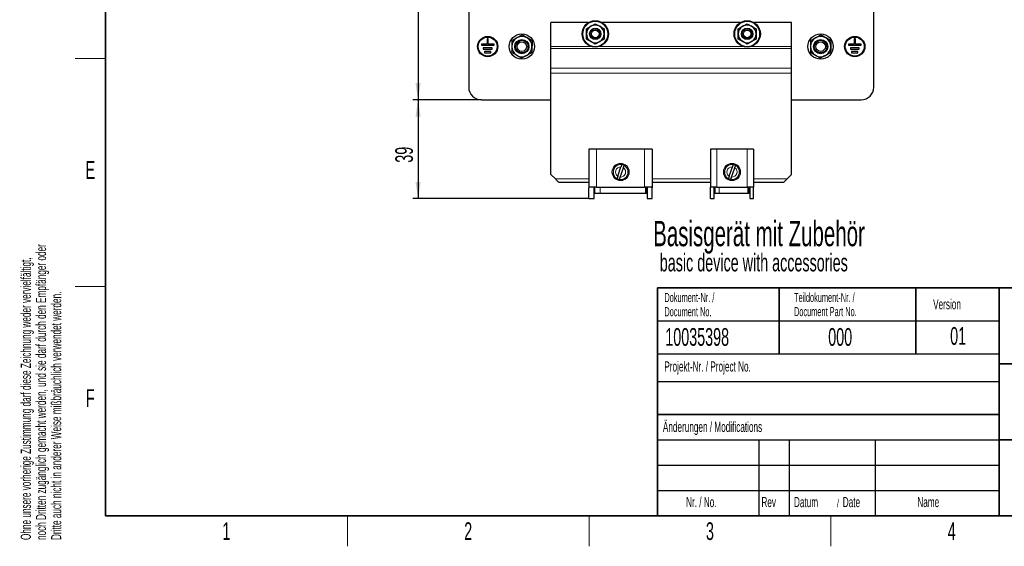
# Paper-space layout 'Blatt3' of a CAD drawing. Header units: millimetres. Extents: x 5 to 418, y 2 to 292.
# Tile 1 of 36: x 9 to 203, y 6 to 110. Entities that reach past the tile are written whole.
import ezdxf

# ---------------------------------------------------------------- set-up
doc = ezdxf.new("R2010")
doc.units = ezdxf.units.MM
doc.layers.add('SLD-0', color=7, linetype='Continuous')
doc.styles.add('SLDTEXTSTYLE0', font='TXT', dxfattribs={"width": 0.605})
doc.dimstyles.new('SLDDIMSTYLE0', dxfattribs={"dimtxt": 3.5, "dimasz": 3.302, "dimexe": 0, "dimexo": 0.0625, "dimgap": 0.875, "dimtad": 1, "dimlfac": 2, "dimrnd": 1e-09, "dimzin": 12, "dimdsep": 46, "dimtxsty": 'SLDTEXTSTYLE0', "dimsah": 1, "dimcen": 0.09, "dimadec": 0, "dimazin": 3, "dimtfac": 1, "dimtofl": 0, "dimtmove": 0, "dimatfit": 3, "dimfxl": 1, "dimfrac": 2, "dimtolj": 1, "dimtzin": 12, "dimarcsym": 0})

# ---------------------------------------------------------------- blocks, each defined once
blk = doc.blocks.new('SW_NOTE_0_36')
at = {"layer": 'SLD-0', "color": 0, "attachment_point": 1, "style": 'SLDTEXTSTYLE0'}
for s, insert, char_height in [('Basisgerät mit Zubehör', (0, 6.45), 5), ('basic device with accessories', (1.31, -0.02), 3.5)]:
    blk.add_mtext(s, dxfattribs=dict(at, insert=insert, char_height=char_height))
blk = doc.blocks.new('SW_NOTE_0_38')
at = {"layer": 'SLD-0', "color": 0, "char_height": 2, "attachment_point": 1, "rotation": 90, "style": 'SLDTEXTSTYLE0'}
for s, insert in [('noch Dritten zugänglich gemacht werden, und sie darf durch den Empfänger oder', (0.42, 0)), ('Ohne unsere vorherige Zustimmung darf diese Zeichnung weder vervielfältigt,', (-2.58, 0)), ('Dritte auch nicht in anderer Weise mißbräuchlich verwendet werden.', (3.42, 0))]:
    blk.add_mtext(s, dxfattribs=dict(at, insert=insert))
blk = doc.blocks.new('SW_NOTE_0_39')
at = {"layer": 'SLD-0', "color": 0, "attachment_point": 1, "style": 'SLDTEXTSTYLE0'}
for s, insert, char_height in [('Datum', (0, 2.58), 2), ('/', (8.48, 2.08), 1.5), ('Date', (9.64, 2.58), 2)]:
    blk.add_mtext(s, dxfattribs=dict(at, insert=insert, char_height=char_height))
blk = doc.blocks.new('SW_NOTE_0_41')
at = {"layer": 'SLD-0', "color": 0, "char_height": 1.8, "attachment_point": 1, "style": 'SLDTEXTSTYLE0'}
for s, insert in [('Teildokument-Nr. /', (0, 2.32)), ('Document Part No.', (0, -0.48))]:
    blk.add_mtext(s, dxfattribs=dict(at, insert=insert))
blk = doc.blocks.new('SW_NOTE_0_42')
at = {"layer": 'SLD-0', "color": 0, "char_height": 1.8, "attachment_point": 1, "style": 'SLDTEXTSTYLE0'}
for s, insert in [('Dokument-Nr. /', (0, 2.32)), ('Document No.', (0, -0.48))]:
    blk.add_mtext(s, dxfattribs=dict(at, insert=insert))
blk = doc.blocks.new('_D_8')
at = {"layer": 'SLD-0'}
for p, q in [((100.2, 254.1), (86.7, 254.1)), ((87.7, 254.1), (87.7, 94.1)), ((100.2, 94.1), (86.7, 94.1))]:
    blk.add_line(p, q, dxfattribs=at)
for points in [[(87.7, 254.1), (87.2, 250.8), (88.21, 250.8)], [(87.7, 94.1), (88.21, 97.4), (87.2, 97.4)]]:
    blk.add_solid(points, dxfattribs=at)
at = {"layer": 'SLD-0', "insert": (83.19, 170.09), "char_height": 3.5, "attachment_point": 1, "rotation": 90, "style": 'SLDTEXTSTYLE0'}
blk.add_mtext('320', dxfattribs=at)
blk = doc.blocks.new('_D_9')
at = {"layer": 'SLD-0'}
for p, q in [((100.2, 94.1), (86.7, 94.1)), ((87.7, 94.1), (87.7, 74.6)), ((121.45, 74.6), (86.7, 74.6))]:
    blk.add_line(p, q, dxfattribs=at)
for points in [[(87.7, 94.1), (87.2, 90.8), (88.21, 90.8)], [(87.7, 74.6), (88.21, 77.9), (87.2, 77.9)]]:
    blk.add_solid(points, dxfattribs=at)
at = {"layer": 'SLD-0', "insert": (83.19, 81.68), "char_height": 3.5, "attachment_point": 1, "rotation": 90, "style": 'SLDTEXTSTYLE0'}
blk.add_mtext('39', dxfattribs=at)

psp = doc.layouts.new('Blatt3')

# ---------------------------------------------------------------- linework, layer by layer
at = {"color": 7, "linetype": 'Continuous', "lineweight": 25}
for p, q in [((97.704, 251.5997), (97.704, 96.5997)), ((177.704, 96.5997), (177.704, 251.5997)), ((113.954, 104.6384), (113.954, 109.3497)), ((121.3962, 109.3497), (113.954, 109.3497)), ((122.704, 109.1204), (123.579, 108.6153)), ((151.3962, 109.3497), (124.0119, 109.3497)), ((152.704, 109.1204), (153.579, 108.6153)), ((161.454, 109.3497), (154.0119, 109.3497)), ((161.454, 104.6384), (161.454, 109.3497)), ((120.954, 108.1101), (121.829, 108.6153)), ((150.954, 108.1101), (151.829, 108.6153)), ((101.329, 105.0997), (100.204, 105.0997)), ((100.204, 105.0997), (100.204, 104.8497)), ((101.579, 106.0997), (101.329, 106.0997)), ((101.329, 106.0997), (101.329, 105.0997)), ((101.579, 105.0997), (101.579, 106.0997)), ((102.704, 105.0997), (101.579, 105.0997)), ((102.704, 104.8497), (102.704, 105.0997)), ((110.2199, 105.7265), (109.228, 106.3177)), ((122.704, 105.079), (121.829, 105.5842)), ((124.454, 106.0894), (123.579, 105.5842)), ((152.704, 105.079), (151.829, 105.5842)), ((154.454, 106.0894), (153.579, 105.5842)), ((169.2199, 105.7265), (168.228, 106.3177)), ((173.829, 105.0997), (172.704, 105.0997)), ((172.704, 105.0997), (172.704, 104.8497)), ((174.079, 106.0997), (173.829, 106.0997)), ((173.829, 106.0997), (173.829, 105.0997)), ((174.079, 105.0997), (174.079, 106.0997)), ((175.204, 105.0997), (174.079, 105.0997)), ((175.204, 104.8497), (175.204, 105.0997)), ((100.204, 104.8497), (102.704, 104.8497)), ((102.329, 104.3497), (100.579, 104.3497)), ((100.579, 104.3497), (100.579, 104.0997)), ((100.579, 104.0997), (102.329, 104.0997)), ((102.079, 103.5997), (100.829, 103.5997)), ((100.829, 103.5997), (100.829, 103.3497)), ((100.829, 103.3497), (102.079, 103.3497)), ((102.079, 103.3497), (102.079, 103.5997)), ((102.329, 104.0997), (102.329, 104.3497)), ((106.1882, 103.4729), (107.18, 102.8817)), ((113.954, 104.2054), (113.954, 104.6384)), ((113.954, 100.3371), (113.954, 104.2054)), ((161.454, 104.2054), (161.454, 104.6384)), ((161.454, 100.3371), (161.454, 104.2054)), ((165.1882, 103.4729), (166.18, 102.8817)), ((172.704, 104.8497), (175.204, 104.8497)), ((174.829, 104.3497), (173.079, 104.3497)), ((173.079, 104.3497), (173.079, 104.0997)), ((173.079, 104.0997), (174.829, 104.0997)), ((174.579, 103.5997), (173.329, 103.5997)), ((173.329, 103.5997), (173.329, 103.3497)), ((173.329, 103.3497), (174.579, 103.3497)), ((174.579, 103.3497), (174.579, 103.5997)), ((174.829, 104.0997), (174.829, 104.3497)), ((113.954, 99.3845), (113.954, 100.3371)), ((113.954, 79.3497), (113.954, 99.3845)), ((161.454, 99.3845), (161.454, 100.3371)), ((161.454, 79.3497), (161.454, 99.3845)), ((100.204, 94.0997), (113.954, 94.0997)), ((161.454, 94.0997), (175.204, 94.0997)), ((121.454, 84.3497), (121.454, 76.7054)), ((122.954, 84.3497), (121.454, 84.3497)), ((132.454, 84.3497), (122.954, 84.3497)), ((133.954, 84.3497), (132.454, 84.3497)), ((133.954, 84.3497), (133.954, 76.7054)), ((145.454, 84.3497), (145.454, 76.8497)), ((146.704, 84.3497), (145.454, 84.3497)), ((152.704, 84.3497), (146.704, 84.3497)), ((153.954, 84.3497), (152.704, 84.3497)), ((153.954, 84.3497), (153.954, 76.8497)), ((127.1549, 79.014), (127.7799, 80.8468)), ((127.6282, 78.8526), (128.2531, 80.6855)), ((149.1549, 79.014), (149.7799, 80.8468)), ((149.6282, 78.8526), (150.2531, 80.6855)), ((114.829, 78.4747), (113.954, 79.3497)), ((115.454, 77.8497), (121.454, 77.8497)), ((133.954, 77.8497), (145.454, 77.8497)), ((153.954, 77.8497), (159.954, 77.8497)), ((160.579, 78.4747), (159.954, 77.8497)), ((161.454, 79.3497), (160.579, 78.4747)), ((121.454, 74.5997), (121.454, 76.7054)), ((122.954, 76.8497), (121.475, 76.8497)), ((122.454, 74.5997), (122.454, 76.7054)), ((122.554, 76.8497), (122.554, 75.5997)), ((122.954, 76.8497), (132.454, 76.8497)), ((133.933, 76.8497), (132.454, 76.8497)), ((132.604, 76.8497), (132.604, 75.5997)), ((132.854, 76.8497), (132.854, 75.5997)), ((132.954, 76.7054), (132.954, 74.5997)), ((133.954, 74.5997), (133.954, 76.7054)), ((146.704, 76.8497), (145.454, 76.8497)), ((145.454, 74.5997), (145.454, 76.8497)), ((146.204, 74.5997), (146.204, 76.8497)), ((146.304, 76.8497), (146.304, 75.5997)), ((146.704, 76.8497), (152.704, 76.8497)), ((153.954, 76.8497), (152.704, 76.8497)), ((152.854, 76.8497), (152.854, 75.5997)), ((153.104, 76.8497), (153.104, 75.5997)), ((153.204, 76.8497), (153.204, 74.5997)), ((153.954, 74.5997), (153.954, 76.8497)), ((121.454, 74.5997), (122.454, 74.5997)), ((123.654, 75.5997), (122.554, 75.5997)), ((132.604, 75.5997), (123.654, 75.5997)), ((132.854, 75.5997), (132.604, 75.5997)), ((132.954, 74.5997), (133.954, 74.5997)), ((145.454, 74.5997), (146.204, 74.5997)), ((147.204, 75.5997), (146.304, 75.5997)), ((152.854, 75.5997), (147.204, 75.5997)), ((153.104, 75.5997), (152.854, 75.5997)), ((153.204, 74.5997), (153.954, 74.5997))]:
    psp.add_line(p, q, dxfattribs=at)
at = {"color": 7, "linetype": 'Continuous', "lineweight": 18}
for p, q in [((121.8585, 104.6384), (113.954, 104.6384)), ((161.454, 104.2054), (113.954, 104.2054)), ((151.8585, 104.6384), (123.5495, 104.6384)), ((161.454, 104.6384), (153.5495, 104.6384)), ((161.454, 100.3371), (113.954, 100.3371)), ((161.454, 99.3845), (113.954, 99.3845)), ((122.954, 84.3497), (122.954, 76.8497)), ((132.454, 84.3497), (132.454, 76.8497)), ((146.704, 84.3497), (146.704, 76.8497)), ((152.704, 84.3497), (152.704, 76.8497)), ((114.829, 78.4747), (121.454, 78.4747)), ((133.954, 78.4747), (145.454, 78.4747)), ((153.954, 78.4747), (160.579, 78.4747)), ((123.654, 76.8497), (123.654, 75.5997)), ((147.204, 76.8497), (147.204, 75.5997))]:
    psp.add_line(p, q, dxfattribs=at)
at = {"color": 7, "linetype": 'Continuous', "lineweight": 25, "flags": 128}
psp.add_lwpolyline([(115.454, 77.8497), (115.4445, 77.8592), (115.4163, 77.8874), (115.3703, 77.9335), (115.3078, 77.9959), (115.2308, 78.073), (115.1415, 78.1622), (115.0428, 78.261), (114.9376, 78.3662), (114.829, 78.4747)], dxfattribs=at)
at = {"color": 7, "linetype": 'Continuous', "lineweight": 25}
for centre, radius in [((122.704, 107.0997), 2.6025), ((152.704, 107.0997), 2.6025), ((108.204, 104.5997), 2.5), ((122.704, 107.0997), 1.125), ((122.704, 107.0997), 1), ((122.704, 107.0997), 0.75), ((152.704, 107.0997), 1.125), ((152.704, 107.0997), 1), ((152.704, 107.0997), 0.75), ((167.204, 104.5997), 2.5), ((101.454, 104.5997), 2), ((101.454, 104.5997), 1.875), ((108.204, 104.5997), 1.4085), ((108.204, 104.5997), 1.25), ((108.204, 104.5997), 0.95), ((167.204, 104.5997), 1.4085), ((167.204, 104.5997), 1.25), ((167.204, 104.5997), 0.95), ((173.954, 104.5997), 2), ((173.954, 104.5997), 1.875)]:
    psp.add_circle(centre, radius, dxfattribs=at)
at = {"color": 7, "linetype": 'Continuous', "lineweight": 18}
for centre, radius in [((122.704, 107.0997), 2.4582), ((152.704, 107.0997), 2.4582), ((127.704, 79.8497), 1.7), ((149.704, 79.8497), 1.7)]:
    psp.add_circle(centre, radius, dxfattribs=at)
at = {"color": 7, "linetype": 'Continuous', "lineweight": 25}
for centre, radius, start, end in [((122.704, 107.0997), 1.75, 120, 180), ((122.704, 107.0997), 1.75, 180, 240), ((122.704, 107.0997), 1.75, 60, 120), ((122.704, 107.0997), 1.75, 0, 60), ((122.704, 107.0997), 1.75, 300, 0), ((152.704, 107.0997), 1.75, 120, 180), ((152.704, 107.0997), 1.75, 180, 240), ((152.704, 107.0997), 1.75, 60, 120), ((152.704, 107.0997), 1.75, 0, 60), ((152.704, 107.0997), 1.75, 300, 0), ((108.204, 104.5997), 2, 119.203737, 179.203737), ((108.204, 104.5997), 2, 59.203737, 119.203737), ((108.204, 104.5997), 2, 359.203737, 59.203737), ((122.704, 107.0997), 1.75, 240, 300), ((152.704, 107.0997), 1.75, 240, 300), ((167.204, 104.5997), 2, 119.203737, 179.203737), ((167.204, 104.5997), 2, 59.203737, 119.203737), ((167.204, 104.5997), 2, 359.203737, 59.203737), ((108.204, 104.5997), 2, 179.203737, 239.203737), ((108.204, 104.5997), 2, 299.203737, 359.203737), ((167.204, 104.5997), 2, 179.203737, 239.203737), ((167.204, 104.5997), 2, 299.203737, 359.203737), ((108.204, 104.5997), 2, 239.203737, 299.203737), ((167.204, 104.5997), 2, 239.203737, 299.203737), ((100.204, 96.5997), 2.5, 180, 270), ((175.204, 96.5997), 2.5, 270, 0), ((127.704, 79.8497), 1.5, 80.765552, 241.577416), ((127.704, 79.8497), 1.5, 260.765552, 61.577416), ((127.704, 79.8497), 1.5, 61.577416, 80.765552), ((149.704, 79.8497), 1.5, 80.765552, 241.577416), ((149.704, 79.8497), 1.5, 260.765552, 61.577416), ((149.704, 79.8497), 1.5, 61.577416, 80.765552), ((127.704, 79.8497), 1.5, 241.577416, 260.765552), ((149.704, 79.8497), 1.5, 241.577416, 260.765552)]:
    psp.add_arc(centre, radius, start, end, dxfattribs=at)
at = {"color": 7, "linetype": 'Continuous', "lineweight": 18}
for centre, start, end in [((127.704, 79.8497), 85.648996, 236.693972), ((127.704, 79.8497), 265.648996, 56.693972), ((149.704, 79.8497), 85.648996, 236.693972), ((149.704, 79.8497), 265.648996, 56.693972)]:
    psp.add_arc(centre, 1, start, end, dxfattribs=at)
at = {"color": 7, "linetype": 'Continuous', "lineweight": 25}
for centre, major_axis, start_param, end_param in [((122.954, 76.7054), (1.5, 0), 2.97414457, 3.14159265), ((122.954, 76.7054), (0.5, 0), 2.61799388, 3.14159265), ((132.454, 76.7054), (0.5, 0), 0, 0.52359878), ((132.454, 76.7054), (1.5, 0), 0, 0.16744808)]:
    psp.add_ellipse(centre, major_axis=major_axis, ratio=0.57735027, start_param=start_param, end_param=end_param, dxfattribs=at)
for points, knots in [([(121.829, 108.6153), (121.9652, 108.6939), (122.26, 108.8641), (122.5486, 109.0307), (122.704, 109.1204)], [0, 0, 0, 0, 0.46174196, 1, 1, 1, 1]), ([(151.829, 108.6153), (151.9652, 108.6939), (152.26, 108.8641), (152.5486, 109.0307), (152.704, 109.1204)], [0, 0, 0, 0, 0.46174232, 1, 1, 1, 1]), ([(120.954, 107.0997), (120.954, 107.3636), (120.954, 107.7039), (120.954, 108.0356), (120.954, 108.1101)], [0, 0, 0, 0, 0.77537047, 1, 1, 1, 1]), ([(120.954, 106.0894), (120.954, 106.2296), (120.954, 106.5623), (120.954, 106.9028), (120.954, 107.0997)], [0, 0, 0, 0, 0.42157001, 1, 1, 1, 1]), ([(123.579, 108.6153), (123.7152, 108.5367), (124.01, 108.3664), (124.2986, 108.1998), (124.454, 108.1101)], [0, 0, 0, 0, 0.46174232, 1, 1, 1, 1]), ([(124.454, 108.1101), (124.454, 108.0356), (124.454, 107.7039), (124.454, 107.3636), (124.454, 107.0997)], [0, 0, 0, 0, 0.22462953, 1, 1, 1, 1]), ([(124.454, 107.0997), (124.454, 106.9028), (124.454, 106.5623), (124.454, 106.2296), (124.454, 106.0894)], [0, 0, 0, 0, 0.57842999, 1, 1, 1, 1]), ([(150.954, 107.0997), (150.954, 107.3636), (150.954, 107.7039), (150.954, 108.0356), (150.954, 108.1101)], [0, 0, 0, 0, 0.77537047, 1, 1, 1, 1]), ([(150.954, 106.0894), (150.954, 106.2296), (150.954, 106.5623), (150.954, 106.9028), (150.954, 107.0997)], [0, 0, 0, 0, 0.42157001, 1, 1, 1, 1]), ([(153.579, 108.6153), (153.7152, 108.5367), (154.01, 108.3664), (154.2986, 108.1998), (154.454, 108.1101)], [0, 0, 0, 0, 0.46174232, 1, 1, 1, 1]), ([(154.454, 108.1101), (154.454, 108.0356), (154.454, 107.7039), (154.454, 107.3636), (154.454, 107.0997)], [0, 0, 0, 0, 0.22462953, 1, 1, 1, 1]), ([(154.454, 107.0997), (154.454, 106.9028), (154.454, 106.5623), (154.454, 106.2296), (154.454, 106.0894)], [0, 0, 0, 0, 0.57842999, 1, 1, 1, 1]), ([(106.2203, 105.7821), (106.2191, 105.6967), (106.2159, 105.4666), (106.2105, 105.0818), (106.2063, 104.7796), (106.2042, 104.6275)], [0, 0, 0, 0, 0.22660092, 0.61082068, 1, 1, 1, 1]), ([(106.2203, 105.7821), (106.384, 105.8736), (106.7143, 106.0583), (107.0559, 106.2492), (107.2282, 106.3455)], [0, 0, 0, 0, 0.495456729, 1, 1, 1, 1]), ([(107.2282, 106.3455), (107.2521, 106.3588), (107.433, 106.46), (107.7741, 106.6506), (108.0812, 106.8223), (108.2361, 106.9089)], [0, 0, 0, 0, 0.07004713, 0.53076291, 1, 1, 1, 1]), ([(109.228, 106.3177), (109.2045, 106.3317), (109.0265, 106.4378), (108.6908, 106.6379), (108.3886, 106.818), (108.2361, 106.9089)], [0, 0, 0, 0, 0.07004742, 0.53076209, 1, 1, 1, 1]), ([(110.2199, 105.7265), (110.2187, 105.6412), (110.2135, 105.2651), (110.208, 104.8742), (110.2038, 104.5719)], [0, 0, 0, 0, 0.22690232, 1, 1, 1, 1]), ([(121.829, 105.5842), (121.6929, 105.6628), (121.3981, 105.833), (121.1094, 105.9996), (120.954, 106.0894)], [0, 0, 0, 0, 0.46174232, 1, 1, 1, 1]), ([(123.579, 105.5842), (123.4429, 105.5056), (123.1481, 105.3354), (122.8594, 105.1687), (122.704, 105.079)], [0, 0, 0, 0, 0.46174232, 1, 1, 1, 1]), ([(151.829, 105.5842), (151.6929, 105.6628), (151.3981, 105.833), (151.1094, 105.9996), (150.954, 106.0894)], [0, 0, 0, 0, 0.46174232, 1, 1, 1, 1]), ([(153.579, 105.5842), (153.4429, 105.5056), (153.1481, 105.3354), (152.8594, 105.1687), (152.704, 105.079)], [0, 0, 0, 0, 0.46174196, 1, 1, 1, 1]), ([(165.2203, 105.7821), (165.2191, 105.6967), (165.2159, 105.4666), (165.2105, 105.0818), (165.2063, 104.7796), (165.2042, 104.6275)], [0, 0, 0, 0, 0.22660093, 0.61082069, 1, 1, 1, 1]), ([(165.2203, 105.7821), (165.384, 105.8736), (165.7143, 106.0583), (166.0559, 106.2492), (166.2282, 106.3455)], [0, 0, 0, 0, 0.4954581, 1, 1, 1, 1]), ([(166.2282, 106.3455), (166.2521, 106.3588), (166.433, 106.46), (166.7741, 106.6506), (167.0812, 106.8223), (167.2361, 106.9089)], [0, 0, 0, 0, 0.07004842, 0.53076356, 1, 1, 1, 1]), ([(168.228, 106.3177), (168.2045, 106.3317), (168.0265, 106.4378), (167.6908, 106.6379), (167.3886, 106.818), (167.2361, 106.9089)], [0, 0, 0, 0, 0.07004741, 0.53076343, 1, 1, 1, 1]), ([(169.2199, 105.7265), (169.2187, 105.6412), (169.2135, 105.2651), (169.208, 104.8742), (169.2038, 104.5719)], [0, 0, 0, 0, 0.22690231, 1, 1, 1, 1]), ([(106.2042, 104.6275), (106.2029, 104.532), (106.1975, 104.1413), (106.1922, 103.7606), (106.1882, 103.4729)], [0, 0, 0, 0, 0.24436581, 1, 1, 1, 1]), ([(110.1878, 103.4173), (110.0241, 103.3258), (109.6937, 103.1412), (109.3522, 102.9503), (109.1799, 102.8539)], [0, 0, 0, 0, 0.49545807, 1, 1, 1, 1]), ([(110.2038, 104.5719), (110.2025, 104.4764), (110.1971, 104.0857), (110.1918, 103.705), (110.1878, 103.4173)], [0, 0, 0, 0, 0.24436586, 1, 1, 1, 1]), ([(165.2042, 104.6275), (165.2029, 104.532), (165.1975, 104.1413), (165.1922, 103.7606), (165.1882, 103.4729)], [0, 0, 0, 0, 0.24436584, 1, 1, 1, 1]), ([(169.1878, 103.4173), (169.0241, 103.3258), (168.6937, 103.1412), (168.3522, 102.9503), (168.1799, 102.8539)], [0, 0, 0, 0, 0.495456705, 1, 1, 1, 1]), ([(169.2038, 104.5719), (169.2025, 104.4764), (169.1971, 104.0857), (169.1918, 103.705), (169.1878, 103.4173)], [0, 0, 0, 0, 0.24436583, 1, 1, 1, 1]), ([(107.18, 102.8817), (107.2035, 102.8677), (107.3816, 102.7616), (107.7173, 102.5615), (108.0195, 102.3814), (108.1719, 102.2905)], [0, 0, 0, 0, 0.07004741, 0.53076345, 1, 1, 1, 1]), ([(109.1799, 102.8539), (109.156, 102.8406), (108.8156, 102.6503), (108.4821, 102.4639), (108.1719, 102.2905)], [0, 0, 0, 0, 0.07018627, 1, 1, 1, 1]), ([(166.18, 102.8817), (166.2035, 102.8677), (166.3816, 102.7616), (166.7173, 102.5615), (167.0195, 102.3814), (167.1719, 102.2905)], [0, 0, 0, 0, 0.07004742, 0.53076211, 1, 1, 1, 1]), ([(168.1799, 102.8539), (168.156, 102.8406), (167.8156, 102.6503), (167.4821, 102.4639), (167.1719, 102.2905)], [0, 0, 0, 0, 0.07018498, 1, 1, 1, 1]), ([(127.9447, 81.3303), (127.9446, 81.33), (127.9441, 81.3285), (127.9342, 81.2994), (127.9044, 81.212), (127.8608, 81.0842), (127.8168, 80.9552), (127.7892, 80.8742), (127.7799, 80.8468)], [0, 0, 0, 0, 0.045769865, 0.25510293, 0.464691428, 0.675902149, 0.890274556, 1, 1, 1, 1]), ([(128.2531, 80.6855), (128.2658, 80.7227), (128.2977, 80.8163), (128.3454, 80.956), (128.3871, 81.0784), (128.4133, 81.1552), (128.4165, 81.1645), (128.418, 81.1689)], [0, 0, 0, 0, 0.14894631, 0.37451841, 0.5930645, 0.80675799, 1, 1, 1, 1]), ([(149.9447, 81.3303), (149.9446, 81.33), (149.9441, 81.3285), (149.9342, 81.2994), (149.9044, 81.212), (149.8608, 81.0842), (149.8168, 80.9552), (149.7892, 80.8742), (149.7799, 80.8468)], [0, 0, 0, 0, 0.04576069, 0.255104, 0.4646936, 0.67589966, 0.89027283, 1, 1, 1, 1]), ([(150.2531, 80.6855), (150.2658, 80.7227), (150.2977, 80.8163), (150.3454, 80.956), (150.3871, 81.0784), (150.4133, 81.1552), (150.4165, 81.1645), (150.418, 81.1689)], [0, 0, 0, 0, 0.14894845, 0.374522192, 0.593069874, 0.806756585, 1, 1, 1, 1]), ([(127.1549, 79.014), (127.15, 78.9995), (127.1256, 78.928), (127.0829, 78.8027), (127.0354, 78.6635), (127.0073, 78.581), (126.9926, 78.538), (126.991, 78.5331), (126.9901, 78.5305)], [0, 0, 0, 0, 0.05795404, 0.28659517, 0.50756358, 0.72281489, 0.85021561, 1, 1, 1, 1]), ([(127.4633, 78.3692), (127.4633, 78.3693), (127.4635, 78.3698), (127.468, 78.3829), (127.4868, 78.438), (127.5242, 78.5478), (127.5731, 78.6911), (127.6097, 78.7985), (127.6282, 78.8526)], [0, 0, 0, 0, 0.02728072, 0.1499746, 0.36088001, 0.57171692, 0.78433144, 1, 1, 1, 1]), ([(149.1549, 79.014), (149.15, 78.9995), (149.1256, 78.928), (149.0829, 78.8027), (149.0354, 78.6635), (149.0073, 78.581), (148.9926, 78.538), (148.991, 78.5331), (148.9901, 78.5305)], [0, 0, 0, 0, 0.057954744, 0.286597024, 0.507561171, 0.722813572, 0.850214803, 1, 1, 1, 1]), ([(149.4633, 78.3692), (149.4633, 78.3693), (149.4635, 78.3698), (149.468, 78.3829), (149.4868, 78.438), (149.5242, 78.5478), (149.5731, 78.6911), (149.6097, 78.7985), (149.6282, 78.8526)], [0, 0, 0, 0, 0.02728072, 0.1499746, 0.36088001, 0.57171692, 0.78433144, 1, 1, 1, 1])]:
    psp.add_open_spline(points, degree=3, knots=knots, dxfattribs=at)
at = {"layer": 'SLD-0', "lineweight": 35}
for p, q in [((26, 282.5), (26, 12)), ((135, 57), (408, 57)), ((135, 57), (135, 12)), ((159, 57), (159, 44)), ((186, 57), (186, 44)), ((202.5, 57), (202.5, 12)), ((202.5, 42), (259, 42)), ((135, 32), (202.5, 32)), ((202.5, 27), (259, 27)), ((26, 12), (408, 12)), ((135, 12), (408, 12))]:
    psp.add_line(p, q, dxfattribs=at)
at = {"layer": 'SLD-0', "lineweight": 18}
for p, q in [((20, 102.25), (26, 102.25)), ((20, 57.25), (26, 57.25)), ((73.75, 6), (73.75, 12)), ((121.5, 6), (121.5, 12)), ((169.25, 6), (169.25, 12))]:
    psp.add_line(p, q, dxfattribs=at)
at = {"layer": 'SLD-0'}
for p, q in [((135, 50.5), (202.5, 50.5)), ((135, 38.5), (202.5, 38.5)), ((135, 27), (202.5, 27)), ((155, 27), (155, 12)), ((161, 27), (161, 12)), ((178, 27), (178, 12)), ((135, 22), (202.5, 22)), ((135, 17), (202.5, 17))]:
    psp.add_line(p, q, dxfattribs=at)
at = {"layer": 'SLD-0', "lineweight": 25}
psp.add_line((135, 44), (202.5, 44), dxfattribs=at)

# ---------------------------------------------------------------- block references
at = {"layer": 'SLD-0'}
for name, p in [('SW_NOTE_0_38', (11.808, 7.2381)), ('SW_NOTE_0_36', (134.1335, 63.762)), ('SW_NOTE_0_42', (136.354, 53.6688)), ('SW_NOTE_0_41', (161.9554, 53.687)), ('SW_NOTE_0_39', (161.9462, 13.1463))]:
    psp.add_blockref(name, p, dxfattribs=at)

# ---------------------------------------------------------------- texts
at = {"layer": 'SLD-0', "style": 'SLDTEXTSTYLE0'}
for s, insert, char_height, attachment_point in [('E', (22.9816, 82.0011), 3.5, 2), ('Version', (189.4285, 54.7601), 2, 1), ('10035398', (136.5297, 49.0581), 3.5, 1), ('000', (168.711, 49.0581), 3.5, 1), ('01', (194.3683, 49.2527), 3.5, 2), ('Projekt-Nr. / Project No.', (136.3454, 42.4834), 2, 1), ('F', (22.9536, 37.0011), 3.5, 2), ('Änderungen / Modifications', (136.0531, 30.5619), 2, 1), ('Nr. / No.', (140.6365, 15.7244), 2, 1), ('Rev', (155.5183, 15.7244), 2, 1), ('Name', (186.3108, 15.729), 2, 1), ('1', (49.8527, 10.743), 3.5, 2), ('2', (97.6027, 10.743), 3.5, 2), ('3', (145.3527, 10.743), 3.5, 2), ('4', (193.1027, 10.743), 3.5, 2)]:
    psp.add_mtext(s, dxfattribs=dict(at, insert=insert, char_height=char_height, attachment_point=attachment_point))

# ---------------------------------------------------------------- dimensions: what is measured, and where the dimension line sits
at = {"layer": 'SLD-0'}
for base, p1, p2, picture, middle in [((87.704, 94.0997), (100.204, 254.0997), (100.204, 94.0997), '_D_8', (87.704, 174.0997)), ((87.704, 74.5997), (100.204, 94.0997), (121.454, 74.5997), '_D_9', (87.704, 84.3497))]:
    dim = psp.add_linear_dim(base=base, p1=p1, p2=p2, angle=90, dimstyle='SLDDIMSTYLE0', dxfattribs=at)
    dim.commit()
    dim.dimension.update_dxf_attribs({"geometry": picture, "text_midpoint": middle, "dimtype": 160})

doc.saveas('drawing.dxf')
